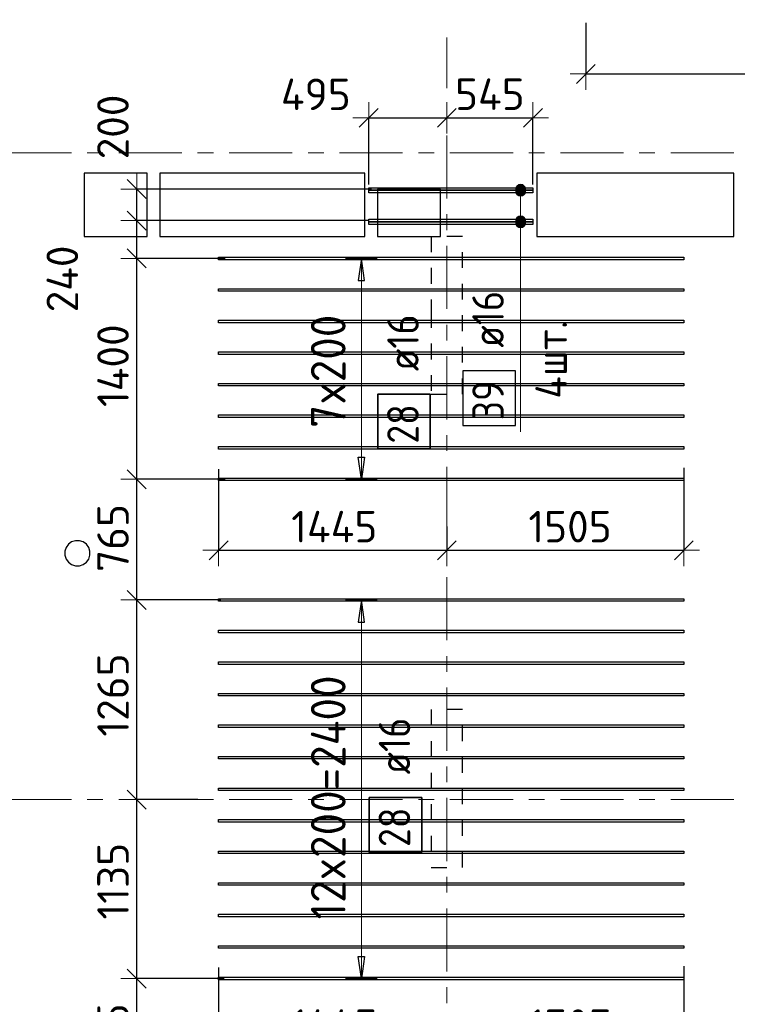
# Model space of a CAD drawing. Header units: metres. Extents: x -38 to 97, y -15 to 21.
# Tile 20 of 89: x 21.24 to 25.79, y 2 to 8.24. Entities that reach past the tile are written whole.
import ezdxf

# ---------------------------------------------------------------- set-up
doc = ezdxf.new("R2010")
doc.units = ezdxf.units.M
doc.header["$PDMODE"] = 65
for name, pattern in [('______11', [0.5, 0.4, -0.05, 0, -0.05]), ('______2', [0.0405, 0.03, -0.0105]), ('______5', [1.1, 0.8, -0.1, 0.1, -0.1])]:
    doc.linetypes.add(name, pattern=pattern)
for name, color, linetype, lineweight in [('XR$2$Осевая линия (1)', 7, '______5', 13), ('XR$4$Перекрытие (1)', 7, 'Continuous', 35), ('XR$4$Размерная линия (1)', 7, 'Continuous', 13)]:
    doc.layers.add(name, color=color, linetype=linetype, lineweight=lineweight)
doc.layers.add('XR$4$Арм.стержн.Доп. Арм верхн.зоны Х', color=7, linetype='Continuous', lineweight=35, true_color=0x8c8cff)
doc.layers.add('XR$5$Стена_ бетон несущ.', color=7, linetype='Continuous', lineweight=70, true_color=0xb4b496)
doc.styles.add('ISOCPEUR', font='txt')
doc.dimstyles.new('DIMSTYLE_3', dxfattribs={"dimtxt": 0.2, "dimasz": 0.2, "dimexe": 0, "dimexo": 0, "dimgap": 0.1, "dimtad": 2, "dimdec": 0, "dimlfac": 1000, "dimrnd": 5, "dimzin": 12, "dimdsep": 46, "dimtxsty": 'ISOCPEUR', "dimblk1": 'ALL_ML_STRICH', "dimblk2": 'ALL_ML_STRICH', "dimsah": 1, "dimcen": 0, "dimclrd": 7, "dimclre": 256, "dimclrt": 7, "dimadec": 0, "dimazin": 0, "dimtfac": 1, "dimtdec": 0, "dimtix": 1, "dimtmove": 2, "dimatfit": 3, "dimfxl": 0, "dimtzin": 0, "dimlwd": 0, "dimlwe": -3, "dimarcsym": 0})
doc.dimstyles.new('DIMSTYLE_33', dxfattribs={"dimtxt": 0.2, "dimasz": 0.2, "dimexe": 0, "dimexo": 0, "dimgap": 0.1, "dimtad": 2, "dimdec": 0, "dimlfac": 1000, "dimrnd": 5, "dimzin": 12, "dimdsep": 46, "dimtxsty": 'ISOCPEUR', "dimblk1": 'ALL_ML_STRICH', "dimblk2": 'ALL_ML_STRICH', "dimsah": 1, "dimcen": 0, "dimclrd": 7, "dimclre": 256, "dimclrt": 7, "dimadec": 0, "dimazin": 0, "dimtfac": 1, "dimtdec": 0, "dimtix": 1, "dimtmove": 2, "dimatfit": 3, "dimfxl": 0, "dimtvp": 1.2, "dimtzin": 0, "dimlwd": 0, "dimlwe": -3, "dimarcsym": 0})

# ---------------------------------------------------------------- blocks, each defined once
blk = doc.blocks.new('ALL_ML_STRICH')
at = {"color": 0, "linetype": 'ByBlock', "lineweight": -2}
for p, q in [((0, -0.5), (0, 0.5)), ((-1, 0), (0.5, 0)), ((-0.3, -0.3), (0.3, 0.3))]:
    blk.add_line(p, q, dxfattribs=at)
blk = doc.blocks.new('*D323')
at = {"layer": 'DEFPOINTS', "color": 7, "linetype": 'Continuous', "lineweight": 13, "transparency": 33554687}
for p in [(22.5029, 2.2554), (23.95, 1.8905), (22.5029, 1.7202)]:
    blk.add_point(p, dxfattribs=at)
at = {"layer": 'XR$4$Размерная линия (1)', "color": 9, "linetype": 'Continuous', "lineweight": -2, "true_color": 0xc7c7c7, "transparency": 33554687}
for p, q in [((22.5029, 2.2354), (22.5029, 1.7202)), ((23.95, 1.8705), (23.95, 1.7202))]:
    blk.add_line(p, q, dxfattribs=at)
at = {"layer": 'XR$4$Размерная линия (1)', "color": 7, "linetype": 'Continuous', "lineweight": -2, "transparency": 33554687}
blk.add_line((22.5029, 1.7202), (23.95, 1.7202), dxfattribs=at)
at = {"layer": 'XR$4$Размерная линия (1)', "color": 7, "linetype": 'Continuous', "lineweight": 13, "transparency": 33554687, "xscale": 0.2, "yscale": 0.2, "zscale": 0.2, "rotation": 180}
blk.add_blockref('ALL_ML_STRICH', (22.5029, 1.7202), dxfattribs=at)
at = {"layer": 'XR$4$Размерная линия (1)', "color": 7, "linetype": 'Continuous', "lineweight": 13, "transparency": 33554687, "xscale": 0.2, "yscale": 0.2, "zscale": 0.2}
blk.add_blockref('ALL_ML_STRICH', (23.95, 1.7202), dxfattribs=at)
at = {"layer": 'XR$4$Размерная линия (1)', "color": 7, "linetype": 'Continuous', "lineweight": 13, "transparency": 33554687, "insert": (23.2364, 1.8702), "char_height": 0.2, "width": 0.8, "attachment_point": 5, "style": 'ISOCPEUR'}
blk.add_mtext('\\A1;{1445}', dxfattribs=at)
blk = doc.blocks.new('*D324')
at = {"layer": 'DEFPOINTS', "color": 7, "linetype": 'Continuous', "lineweight": 13, "transparency": 33554687}
for p in [(25.4529, 2.2636), (23.95, 1.8905), (23.95, 1.7202)]:
    blk.add_point(p, dxfattribs=at)
at = {"layer": 'XR$4$Размерная линия (1)', "color": 9, "linetype": 'Continuous', "lineweight": -2, "true_color": 0xc7c7c7, "transparency": 33554687}
for p, q in [((25.4529, 2.2436), (25.4529, 1.7202)), ((23.95, 1.8705), (23.95, 1.7202))]:
    blk.add_line(p, q, dxfattribs=at)
at = {"layer": 'XR$4$Размерная линия (1)', "color": 7, "linetype": 'Continuous', "lineweight": -2, "transparency": 33554687}
blk.add_line((23.95, 1.7202), (25.4529, 1.7202), dxfattribs=at)
at = {"layer": 'XR$4$Размерная линия (1)', "color": 7, "linetype": 'Continuous', "lineweight": 13, "transparency": 33554687, "xscale": 0.2, "yscale": 0.2, "zscale": 0.2, "rotation": 180}
blk.add_blockref('ALL_ML_STRICH', (23.95, 1.7202), dxfattribs=at)
at = {"layer": 'XR$4$Размерная линия (1)', "color": 7, "linetype": 'Continuous', "lineweight": 13, "transparency": 33554687, "xscale": 0.2, "yscale": 0.2, "zscale": 0.2}
blk.add_blockref('ALL_ML_STRICH', (25.4529, 1.7202), dxfattribs=at)
at = {"layer": 'XR$4$Размерная линия (1)', "color": 7, "linetype": 'Continuous', "lineweight": 13, "transparency": 33554687, "insert": (24.7314, 1.8702), "char_height": 0.2, "width": 0.8, "attachment_point": 5, "style": 'ISOCPEUR'}
blk.add_mtext('\\A1;{1505}', dxfattribs=at)
blk = doc.blocks.new('*D325')
at = {"layer": 'DEFPOINTS', "color": 7, "linetype": 'Continuous', "lineweight": 13, "transparency": 33554687}
for p in [(22.5029, 5.4154), (23.95, 5.0505), (22.5029, 4.8802)]:
    blk.add_point(p, dxfattribs=at)
at = {"layer": 'XR$4$Размерная линия (1)', "color": 9, "linetype": 'Continuous', "lineweight": -2, "true_color": 0xc7c7c7, "transparency": 33554687}
for p, q in [((22.5029, 5.3954), (22.5029, 4.8802)), ((23.95, 5.0305), (23.95, 4.8802))]:
    blk.add_line(p, q, dxfattribs=at)
at = {"layer": 'XR$4$Размерная линия (1)', "color": 7, "linetype": 'Continuous', "lineweight": -2, "transparency": 33554687}
blk.add_line((22.5029, 4.8802), (23.95, 4.8802), dxfattribs=at)
at = {"layer": 'XR$4$Размерная линия (1)', "color": 7, "linetype": 'Continuous', "lineweight": 13, "transparency": 33554687, "xscale": 0.2, "yscale": 0.2, "zscale": 0.2, "rotation": 180}
blk.add_blockref('ALL_ML_STRICH', (22.5029, 4.8802), dxfattribs=at)
at = {"layer": 'XR$4$Размерная линия (1)', "color": 7, "linetype": 'Continuous', "lineweight": 13, "transparency": 33554687, "xscale": 0.2, "yscale": 0.2, "zscale": 0.2}
blk.add_blockref('ALL_ML_STRICH', (23.95, 4.8802), dxfattribs=at)
at = {"layer": 'XR$4$Размерная линия (1)', "color": 7, "linetype": 'Continuous', "lineweight": 13, "transparency": 33554687, "insert": (23.2364, 5.0302), "char_height": 0.2, "width": 0.8, "attachment_point": 5, "style": 'ISOCPEUR'}
blk.add_mtext('\\A1;{1445}', dxfattribs=at)
blk = doc.blocks.new('*D326')
at = {"layer": 'DEFPOINTS', "color": 7, "linetype": 'Continuous', "lineweight": 13, "transparency": 33554687}
for p in [(25.4529, 5.4236), (23.95, 5.0505), (23.95, 4.8802)]:
    blk.add_point(p, dxfattribs=at)
at = {"layer": 'XR$4$Размерная линия (1)', "color": 9, "linetype": 'Continuous', "lineweight": -2, "true_color": 0xc7c7c7, "transparency": 33554687}
for p, q in [((25.4529, 5.4036), (25.4529, 4.8802)), ((23.95, 5.0305), (23.95, 4.8802))]:
    blk.add_line(p, q, dxfattribs=at)
at = {"layer": 'XR$4$Размерная линия (1)', "color": 7, "linetype": 'Continuous', "lineweight": -2, "transparency": 33554687}
blk.add_line((23.95, 4.8802), (25.4529, 4.8802), dxfattribs=at)
at = {"layer": 'XR$4$Размерная линия (1)', "color": 7, "linetype": 'Continuous', "lineweight": 13, "transparency": 33554687, "xscale": 0.2, "yscale": 0.2, "zscale": 0.2, "rotation": 180}
blk.add_blockref('ALL_ML_STRICH', (23.95, 4.8802), dxfattribs=at)
at = {"layer": 'XR$4$Размерная линия (1)', "color": 7, "linetype": 'Continuous', "lineweight": 13, "transparency": 33554687, "xscale": 0.2, "yscale": 0.2, "zscale": 0.2}
blk.add_blockref('ALL_ML_STRICH', (25.4529, 4.8802), dxfattribs=at)
at = {"layer": 'XR$4$Размерная линия (1)', "color": 7, "linetype": 'Continuous', "lineweight": 13, "transparency": 33554687, "insert": (24.7314, 5.0302), "char_height": 0.2, "width": 0.8, "attachment_point": 5, "style": 'ISOCPEUR'}
blk.add_mtext('\\A1;{1505}', dxfattribs=at)
blk = doc.blocks.new('*D327')
at = {"layer": 'DEFPOINTS', "color": 7, "linetype": 'Continuous', "lineweight": 13, "transparency": 33554687}
for p in [(23.455, 7.6213), (23.95, 7.6213), (23.455, 7.1782)]:
    blk.add_point(p, dxfattribs=at)
at = {"layer": 'XR$4$Размерная линия (1)', "color": 9, "linetype": 'Continuous', "lineweight": -2, "true_color": 0xc7c7c7, "transparency": 33554687}
for p, q in [((23.455, 7.1982), (23.455, 7.6213)), ((23.95, 7.6213), (23.95, 7.6213))]:
    blk.add_line(p, q, dxfattribs=at)
at = {"layer": 'XR$4$Размерная линия (1)', "color": 7, "linetype": 'Continuous', "lineweight": -2, "transparency": 33554687}
blk.add_line((23.455, 7.6213), (23.95, 7.6213), dxfattribs=at)
at = {"layer": 'XR$4$Размерная линия (1)', "color": 7, "linetype": 'Continuous', "lineweight": 13, "transparency": 33554687, "xscale": 0.2, "yscale": 0.2, "zscale": 0.2, "rotation": 180}
blk.add_blockref('ALL_ML_STRICH', (23.455, 7.6213), dxfattribs=at)
at = {"layer": 'XR$4$Размерная линия (1)', "color": 7, "linetype": 'Continuous', "lineweight": 13, "transparency": 33554687, "xscale": 0.2, "yscale": 0.2, "zscale": 0.2}
blk.add_blockref('ALL_ML_STRICH', (23.95, 7.6213), dxfattribs=at)
at = {"layer": 'XR$4$Размерная линия (1)', "color": 7, "linetype": 'Continuous', "lineweight": 13, "transparency": 33554687, "insert": (23.1196, 7.7704), "char_height": 0.2, "width": 0.6, "attachment_point": 5, "style": 'ISOCPEUR'}
blk.add_mtext('\\A1;{495}', dxfattribs=at)
blk = doc.blocks.new('*D328')
at = {"layer": 'DEFPOINTS', "color": 7, "linetype": 'Continuous', "lineweight": 13, "transparency": 33554687}
for p in [(23.95, 7.6213), (23.95, 7.6213), (24.4957, 7.1782)]:
    blk.add_point(p, dxfattribs=at)
at = {"layer": 'XR$4$Размерная линия (1)', "color": 9, "linetype": 'Continuous', "lineweight": -2, "true_color": 0xc7c7c7, "transparency": 33554687}
for p, q in [((23.95, 7.6213), (23.95, 7.6213)), ((24.4957, 7.1982), (24.4957, 7.6213))]:
    blk.add_line(p, q, dxfattribs=at)
at = {"layer": 'XR$4$Размерная линия (1)', "color": 7, "linetype": 'Continuous', "lineweight": -2, "transparency": 33554687}
blk.add_line((23.95, 7.6213), (24.4957, 7.6213), dxfattribs=at)
at = {"layer": 'XR$4$Размерная линия (1)', "color": 7, "linetype": 'Continuous', "lineweight": 13, "transparency": 33554687, "xscale": 0.2, "yscale": 0.2, "zscale": 0.2, "rotation": 180}
blk.add_blockref('ALL_ML_STRICH', (23.95, 7.6213), dxfattribs=at)
at = {"layer": 'XR$4$Размерная линия (1)', "color": 7, "linetype": 'Continuous', "lineweight": 13, "transparency": 33554687, "xscale": 0.2, "yscale": 0.2, "zscale": 0.2}
blk.add_blockref('ALL_ML_STRICH', (24.4957, 7.6213), dxfattribs=at)
at = {"layer": 'XR$4$Размерная линия (1)', "color": 7, "linetype": 'Continuous', "lineweight": 13, "transparency": 33554687, "insert": (24.2229, 7.7713), "char_height": 0.2, "width": 0.6, "attachment_point": 5, "style": 'ISOCPEUR'}
blk.add_mtext('\\A1;{545}', dxfattribs=at)
blk = doc.blocks.new('*D331')
at = {"layer": 'DEFPOINTS', "color": 7, "linetype": 'Continuous', "lineweight": 13, "transparency": 33554687}
for p in [(22.5591, 2.1652), (21.9837, 1.4002), (22.6266, 1.4002)]:
    blk.add_point(p, dxfattribs=at)
at = {"layer": 'XR$4$Размерная линия (1)', "color": 9, "linetype": 'Continuous', "lineweight": -2, "true_color": 0xc7c7c7, "transparency": 33554687}
for p, q in [((22.5391, 2.1652), (21.9837, 2.1652)), ((22.6066, 1.4002), (21.9837, 1.4002))]:
    blk.add_line(p, q, dxfattribs=at)
at = {"layer": 'XR$4$Размерная линия (1)', "color": 7, "linetype": 'Continuous', "lineweight": -2, "transparency": 33554687}
blk.add_line((21.9837, 1.4002), (21.9837, 2.1652), dxfattribs=at)
at = {"layer": 'XR$4$Размерная линия (1)', "color": 7, "linetype": 'Continuous', "lineweight": 13, "transparency": 33554687, "xscale": 0.2, "yscale": 0.2, "zscale": 0.2}
for p, rotation in [((21.9837, 2.1652), 90), ((21.9837, 1.4002), 270)]:
    blk.add_blockref('ALL_ML_STRICH', p, dxfattribs=dict(at, rotation=rotation))
at = {"layer": 'XR$4$Размерная линия (1)', "color": 7, "linetype": 'Continuous', "lineweight": 13, "transparency": 33554687, "insert": (21.8337, 1.7927), "char_height": 0.2, "width": 0.6, "attachment_point": 5, "rotation": 90, "style": 'ISOCPEUR'}
blk.add_mtext('\\A1;{765}', dxfattribs=at)
blk = doc.blocks.new('*D332')
at = {"layer": 'DEFPOINTS', "color": 7, "linetype": 'Continuous', "lineweight": 13, "transparency": 33554687}
for p in [(22.3907, 3.3), (21.9837, 2.1652), (22.5591, 2.1652)]:
    blk.add_point(p, dxfattribs=at)
at = {"layer": 'XR$4$Размерная линия (1)', "color": 9, "linetype": 'Continuous', "lineweight": -2, "true_color": 0xc7c7c7, "transparency": 33554687}
for p, q in [((22.3707, 3.3), (21.9837, 3.3)), ((22.5391, 2.1652), (21.9837, 2.1652))]:
    blk.add_line(p, q, dxfattribs=at)
at = {"layer": 'XR$4$Размерная линия (1)', "color": 7, "linetype": 'Continuous', "lineweight": -2, "transparency": 33554687}
blk.add_line((21.9837, 2.1652), (21.9837, 3.3), dxfattribs=at)
at = {"layer": 'XR$4$Размерная линия (1)', "color": 7, "linetype": 'Continuous', "lineweight": 13, "transparency": 33554687, "xscale": 0.2, "yscale": 0.2, "zscale": 0.2}
for p, rotation in [((21.9837, 3.3), 90), ((21.9837, 2.1652), 270)]:
    blk.add_blockref('ALL_ML_STRICH', p, dxfattribs=dict(at, rotation=rotation))
at = {"layer": 'XR$4$Размерная линия (1)', "color": 7, "linetype": 'Continuous', "lineweight": 13, "transparency": 33554687, "insert": (21.8337, 2.7826), "char_height": 0.2, "width": 0.8, "attachment_point": 5, "rotation": 90, "style": 'ISOCPEUR'}
blk.add_mtext('\\A1;{1135}', dxfattribs=at)
blk = doc.blocks.new('*D333')
at = {"layer": 'DEFPOINTS', "color": 7, "linetype": 'Continuous', "lineweight": 13, "transparency": 33554687}
for p in [(22.5372, 4.5652), (21.9837, 3.3), (22.3907, 3.3)]:
    blk.add_point(p, dxfattribs=at)
at = {"layer": 'XR$4$Размерная линия (1)', "color": 9, "linetype": 'Continuous', "lineweight": -2, "true_color": 0xc7c7c7, "transparency": 33554687}
for p, q in [((22.5172, 4.5652), (21.9837, 4.5652)), ((22.3707, 3.3), (21.9837, 3.3))]:
    blk.add_line(p, q, dxfattribs=at)
at = {"layer": 'XR$4$Размерная линия (1)', "color": 7, "linetype": 'Continuous', "lineweight": -2, "transparency": 33554687}
blk.add_line((21.9837, 3.3), (21.9837, 4.5652), dxfattribs=at)
at = {"layer": 'XR$4$Размерная линия (1)', "color": 7, "linetype": 'Continuous', "lineweight": 13, "transparency": 33554687, "xscale": 0.2, "yscale": 0.2, "zscale": 0.2}
for p, rotation in [((21.9837, 4.5652), 90), ((21.9837, 3.3), 270)]:
    blk.add_blockref('ALL_ML_STRICH', p, dxfattribs=dict(at, rotation=rotation))
at = {"layer": 'XR$4$Размерная линия (1)', "color": 7, "linetype": 'Continuous', "lineweight": 13, "transparency": 33554687, "insert": (21.8337, 3.9626), "char_height": 0.2, "width": 0.8, "attachment_point": 5, "rotation": 90, "style": 'ISOCPEUR'}
blk.add_mtext('\\A1;{1265}', dxfattribs=at)
blk = doc.blocks.new('*D334')
at = {"layer": 'DEFPOINTS', "color": 7, "linetype": 'Continuous', "lineweight": 13, "transparency": 33554687}
for p in [(22.5656, 5.3302), (21.9837, 4.5652), (22.5372, 4.5652)]:
    blk.add_point(p, dxfattribs=at)
at = {"layer": 'XR$4$Размерная линия (1)', "color": 9, "linetype": 'Continuous', "lineweight": -2, "true_color": 0xc7c7c7, "transparency": 33554687}
for p, q in [((22.5456, 5.3302), (21.9837, 5.3302)), ((22.5172, 4.5652), (21.9837, 4.5652))]:
    blk.add_line(p, q, dxfattribs=at)
at = {"layer": 'XR$4$Размерная линия (1)', "color": 7, "linetype": 'Continuous', "lineweight": -2, "transparency": 33554687}
blk.add_line((21.9837, 4.5652), (21.9837, 5.3302), dxfattribs=at)
at = {"layer": 'XR$4$Размерная линия (1)', "color": 7, "linetype": 'Continuous', "lineweight": 13, "transparency": 33554687, "xscale": 0.2, "yscale": 0.2, "zscale": 0.2}
for p, rotation in [((21.9837, 5.3302), 90), ((21.9837, 4.5652), 270)]:
    blk.add_blockref('ALL_ML_STRICH', p, dxfattribs=dict(at, rotation=rotation))
at = {"layer": 'XR$4$Размерная линия (1)', "color": 7, "linetype": 'Continuous', "lineweight": 13, "transparency": 33554687, "insert": (21.8337, 4.9577), "char_height": 0.2, "width": 0.6, "attachment_point": 5, "rotation": 90, "style": 'ISOCPEUR'}
blk.add_mtext('\\A1;{765}', dxfattribs=at)
blk = doc.blocks.new('*D335')
at = {"layer": 'DEFPOINTS', "color": 7, "linetype": 'Continuous', "lineweight": 13, "transparency": 33554687}
for p in [(22.5656, 6.7302), (21.9837, 5.3302), (22.5656, 5.3302)]:
    blk.add_point(p, dxfattribs=at)
at = {"layer": 'XR$4$Размерная линия (1)', "color": 9, "linetype": 'Continuous', "lineweight": -2, "true_color": 0xc7c7c7, "transparency": 33554687}
for p, q in [((22.5456, 6.7302), (21.9837, 6.7302)), ((22.5456, 5.3302), (21.9837, 5.3302))]:
    blk.add_line(p, q, dxfattribs=at)
at = {"layer": 'XR$4$Размерная линия (1)', "color": 7, "linetype": 'Continuous', "lineweight": -2, "transparency": 33554687}
blk.add_line((21.9837, 5.3302), (21.9837, 6.7302), dxfattribs=at)
at = {"layer": 'XR$4$Размерная линия (1)', "color": 7, "linetype": 'Continuous', "lineweight": 13, "transparency": 33554687, "xscale": 0.2, "yscale": 0.2, "zscale": 0.2}
for p, rotation in [((21.9837, 6.7302), 90), ((21.9837, 5.3302), 270)]:
    blk.add_blockref('ALL_ML_STRICH', p, dxfattribs=dict(at, rotation=rotation))
at = {"layer": 'XR$4$Размерная линия (1)', "color": 7, "linetype": 'Continuous', "lineweight": 13, "transparency": 33554687, "insert": (21.8337, 6.0502), "char_height": 0.2, "width": 0.8, "attachment_point": 5, "rotation": 90, "style": 'ISOCPEUR'}
blk.add_mtext('\\A1;{1400}', dxfattribs=at)
blk = doc.blocks.new('*D336')
at = {"layer": 'DEFPOINTS', "color": 7, "linetype": 'Continuous', "lineweight": 13, "transparency": 33554687}
for p in [(23.4684, 6.9702), (21.9837, 6.7302), (22.5656, 6.7302)]:
    blk.add_point(p, dxfattribs=at)
at = {"layer": 'XR$4$Размерная линия (1)', "color": 9, "linetype": 'Continuous', "lineweight": -2, "true_color": 0xc7c7c7, "transparency": 33554687}
for p, q in [((23.4484, 6.9702), (21.9837, 6.9702)), ((22.5456, 6.7302), (21.9837, 6.7302))]:
    blk.add_line(p, q, dxfattribs=at)
at = {"layer": 'XR$4$Размерная линия (1)', "color": 7, "linetype": 'Continuous', "lineweight": -2, "transparency": 33554687}
blk.add_line((21.9837, 6.7302), (21.9837, 6.9702), dxfattribs=at)
at = {"layer": 'XR$4$Размерная линия (1)', "color": 7, "linetype": 'Continuous', "lineweight": 13, "transparency": 33554687, "xscale": 0.2, "yscale": 0.2, "zscale": 0.2}
for p, rotation in [((21.9837, 6.9702), 90), ((21.9837, 6.7302), 270)]:
    blk.add_blockref('ALL_ML_STRICH', p, dxfattribs=dict(at, rotation=rotation))
at = {"layer": 'XR$4$Размерная линия (1)', "color": 7, "linetype": 'Continuous', "lineweight": 13, "transparency": 33554687, "insert": (21.5122, 6.6002), "char_height": 0.2, "width": 0.6, "attachment_point": 5, "rotation": 90, "style": 'ISOCPEUR'}
blk.add_mtext('\\A1;{240}', dxfattribs=at)
blk = doc.blocks.new('*D337')
at = {"layer": 'DEFPOINTS', "color": 7, "linetype": 'Continuous', "lineweight": 13, "transparency": 33554687}
for p in [(23.4923, 7.1702), (21.9837, 6.9702), (23.4684, 6.9702)]:
    blk.add_point(p, dxfattribs=at)
at = {"layer": 'XR$4$Размерная линия (1)', "color": 9, "linetype": 'Continuous', "lineweight": -2, "true_color": 0xc7c7c7, "transparency": 33554687}
for p, q in [((23.4723, 7.1702), (21.9837, 7.1702)), ((23.4484, 6.9702), (21.9837, 6.9702))]:
    blk.add_line(p, q, dxfattribs=at)
at = {"layer": 'XR$4$Размерная линия (1)', "color": 7, "linetype": 'Continuous', "lineweight": -2, "transparency": 33554687}
blk.add_line((21.9837, 6.9702), (21.9837, 7.1702), dxfattribs=at)
at = {"layer": 'XR$4$Размерная линия (1)', "color": 7, "linetype": 'Continuous', "lineweight": 13, "transparency": 33554687, "xscale": 0.2, "yscale": 0.2, "zscale": 0.2}
for p, rotation in [((21.9837, 7.1702), 90), ((21.9837, 6.9702), 270)]:
    blk.add_blockref('ALL_ML_STRICH', p, dxfattribs=dict(at, rotation=rotation))
at = {"layer": 'XR$4$Размерная линия (1)', "color": 7, "linetype": 'Continuous', "lineweight": 13, "transparency": 33554687, "insert": (21.8332, 7.5636), "char_height": 0.2, "width": 0.6, "attachment_point": 5, "rotation": 90, "style": 'ISOCPEUR'}
blk.add_mtext('\\A1;{200}', dxfattribs=at)
blk = doc.blocks.new('*D354')
at = {"layer": 'DEFPOINTS', "color": 7, "linetype": 'Continuous', "lineweight": 13, "transparency": 33554687}
for p in [(24.8317, 8.2436), (27.7817, 8.1901), (24.8317, 7.8997)]:
    blk.add_point(p, dxfattribs=at)
at = {"layer": 'XR$4$Размерная линия (1)', "color": 9, "linetype": 'Continuous', "lineweight": -2, "true_color": 0xc7c7c7, "transparency": 33554687}
for p, q in [((24.8317, 8.2236), (24.8317, 7.8997)), ((27.7817, 8.1701), (27.7817, 7.8997))]:
    blk.add_line(p, q, dxfattribs=at)
at = {"layer": 'XR$4$Размерная линия (1)', "color": 7, "linetype": 'Continuous', "lineweight": -2, "transparency": 33554687}
blk.add_line((24.8317, 7.8997), (27.7817, 7.8997), dxfattribs=at)
at = {"layer": 'XR$4$Размерная линия (1)', "color": 7, "linetype": 'Continuous', "lineweight": 13, "transparency": 33554687, "xscale": 0.2, "yscale": 0.2, "zscale": 0.2, "rotation": 180}
blk.add_blockref('ALL_ML_STRICH', (24.8317, 7.8997), dxfattribs=at)
at = {"layer": 'XR$4$Размерная линия (1)', "color": 7, "linetype": 'Continuous', "lineweight": 13, "transparency": 33554687, "xscale": 0.2, "yscale": 0.2, "zscale": 0.2}
blk.add_blockref('ALL_ML_STRICH', (27.7817, 7.8997), dxfattribs=at)
at = {"layer": 'XR$4$Размерная линия (1)', "color": 7, "linetype": 'Continuous', "lineweight": 13, "transparency": 33554687, "insert": (26.3167, 8.0497), "char_height": 0.2, "width": 0.8, "attachment_point": 5, "style": 'ISOCPEUR'}
blk.add_mtext('\\A1;{2950}', dxfattribs=at)

msp = doc.modelspace()

# ---------------------------------------------------------------- hatches: boundary and pattern name
at = {"layer": 'XR$4$Арм.стержн.Доп. Арм верхн.зоны Х', "linetype": 'Continuous', "lineweight": 13, "transparency": 33554687}
for points in [[(24.3882, 7.1702), (24.4482, 7.1702), (24.444, 7.1852)], [(24.3882, 7.1702), (24.444, 7.1852), (24.3924, 7.1852)], [(24.3924, 7.1852), (24.444, 7.1852), (24.4332, 7.196)], [(24.3924, 7.1852), (24.4332, 7.196), (24.4032, 7.196)], [(24.3924, 7.1692), (24.444, 7.1692), (24.4332, 7.18)], [(24.3924, 7.1692), (24.4332, 7.18), (24.4032, 7.18)], [(24.4032, 7.196), (24.4332, 7.196), (24.4182, 7.2002)], [(24.4032, 7.18), (24.4332, 7.18), (24.4182, 7.1842)], [(24.3924, 7.1552), (24.4482, 7.1702), (24.3882, 7.1702)], [(24.3882, 7.1542), (24.4482, 7.1542), (24.444, 7.1692)], [(24.3882, 7.1542), (24.444, 7.1692), (24.3924, 7.1692)], [(24.3924, 7.1392), (24.4482, 7.1542), (24.3882, 7.1542)], [(24.3924, 7.1552), (24.444, 7.1552), (24.4482, 7.1702)], [(24.4032, 7.1444), (24.444, 7.1552), (24.3924, 7.1552)], [(24.3924, 7.1392), (24.444, 7.1392), (24.4482, 7.1542)], [(24.4032, 7.1284), (24.444, 7.1392), (24.3924, 7.1392)], [(24.4032, 7.1444), (24.4332, 7.1444), (24.444, 7.1552)], [(24.4332, 7.1444), (24.4032, 7.1444), (24.4182, 7.1402)], [(24.4032, 7.1284), (24.4332, 7.1284), (24.444, 7.1392)], [(24.4332, 7.1284), (24.4032, 7.1284), (24.4182, 7.1242)], [(24.3924, 6.9852), (24.444, 6.9852), (24.4332, 6.996)], [(24.3924, 6.9852), (24.4332, 6.996), (24.4032, 6.996)], [(24.4032, 6.996), (24.4332, 6.996), (24.4182, 7.0002)], [(24.3882, 6.9702), (24.4482, 6.9702), (24.444, 6.9852)], [(24.3882, 6.9702), (24.444, 6.9852), (24.3924, 6.9852)], [(24.3924, 6.9552), (24.4482, 6.9702), (24.3882, 6.9702)], [(24.3882, 6.9542), (24.4482, 6.9542), (24.444, 6.9692)], [(24.3882, 6.9542), (24.444, 6.9692), (24.3924, 6.9692)], [(24.3924, 6.9392), (24.4482, 6.9542), (24.3882, 6.9542)], [(24.3924, 6.9692), (24.444, 6.9692), (24.4332, 6.98)], [(24.3924, 6.9692), (24.4332, 6.98), (24.4032, 6.98)], [(24.3924, 6.9552), (24.444, 6.9552), (24.4482, 6.9702)], [(24.4032, 6.9444), (24.444, 6.9552), (24.3924, 6.9552)], [(24.3924, 6.9392), (24.444, 6.9392), (24.4482, 6.9542)], [(24.4032, 6.9284), (24.444, 6.9392), (24.3924, 6.9392)], [(24.4032, 6.98), (24.4332, 6.98), (24.4182, 6.9842)], [(24.4032, 6.9444), (24.4332, 6.9444), (24.444, 6.9552)], [(24.4332, 6.9444), (24.4032, 6.9444), (24.4182, 6.9402)], [(24.4032, 6.9284), (24.4332, 6.9284), (24.444, 6.9392)], [(24.4332, 6.9284), (24.4032, 6.9284), (24.4182, 6.9242)]]:
    msp.add_hatch(color=7, dxfattribs=at).paths.add_polyline_path(points)

# ---------------------------------------------------------------- linework, layer by layer
at = {"layer": 'XR$2$Осевая линия (1)', "color": 253, "linetype": '______11', "lineweight": 13, "true_color": 0xa0a0a0, "transparency": 33554687}
for p, q in [((23.95, -3.39), (23.95, 8.13)), ((-2.63, 7.4), (62.6, 7.4)), ((-2.63, 3.3), (62.6, 3.3))]:
    msp.add_line(p, q, dxfattribs=at)
at = {"layer": 'XR$4$Арм.стержн.Доп. Арм верхн.зоны Х', "color": 7, "linetype": 'Continuous', "lineweight": 13, "transparency": 33554687}
for p, q in [((24.4182, 7.2002), (24.4182, 7.2002)), ((24.4182, 7.1842), (24.4182, 7.1842)), ((24.3882, 7.1702), (24.3882, 7.1702)), ((24.3882, 7.1542), (24.3882, 7.1542)), ((24.4182, 6.7511), (24.4182, 7.1702)), ((24.4182, 6.7511), (24.4182, 7.1542)), ((24.4182, 7.1402), (24.4182, 7.1402)), ((24.4182, 7.1242), (24.4182, 7.1242)), ((24.4482, 7.1702), (24.4482, 7.1702)), ((24.4482, 7.1542), (24.4482, 7.1542)), ((24.4182, 7.0002), (24.4182, 7.0002)), ((24.3882, 6.9702), (24.3882, 6.9702)), ((24.3882, 6.9542), (24.3882, 6.9542)), ((24.4182, 6.9842), (24.4182, 6.9842)), ((24.4182, 6.7511), (24.4182, 6.9702)), ((24.4182, 6.7511), (24.4182, 6.9542)), ((24.4182, 6.9402), (24.4182, 6.9402)), ((24.4482, 6.9702), (24.4482, 6.9702)), ((24.4482, 6.9542), (24.4482, 6.9542)), ((24.4182, 6.9242), (24.4182, 6.9242)), ((24.4182, 5.6311), (24.4182, 6.7511)), ((23.4083, 6.7302), (23.4083, 6.7302)), ((23.4083, 5.3302), (23.4083, 6.7302)), ((23.4083, 5.3302), (23.4083, 5.3302)), ((23.4083, 4.5652), (23.4083, 4.5652)), ((23.4083, 2.1652), (23.4083, 4.5652)), ((23.4083, 2.1652), (23.4083, 2.1652))]:
    msp.add_line(p, q, dxfattribs=at)
at = {"layer": 'XR$4$Арм.стержн.Доп. Арм верхн.зоны Х', "color": 253, "linetype": 'Continuous', "lineweight": -3, "true_color": 0xa0a0a0, "transparency": 33554687}
for p, q in [((23.4083, 6.7302), (23.3083, 6.7302)), ((23.4083, 6.7302), (23.5083, 6.7302)), ((23.4083, 5.3302), (23.3083, 5.3302)), ((23.4083, 5.3302), (23.5083, 5.3302)), ((23.4083, 4.5652), (23.3083, 4.5652)), ((23.4083, 4.5652), (23.5083, 4.5652)), ((23.4083, 2.1652), (23.3083, 2.1652)), ((23.4083, 2.1652), (23.5083, 2.1652))]:
    msp.add_line(p, q, dxfattribs=at)
at = {"layer": 'XR$4$Арм.стержн.Доп. Арм верхн.зоны Х', "color": 7, "linetype": 'Continuous', "lineweight": 25, "transparency": 33554687}
for p, q in [((23.4083, 6.7302), (23.3883, 6.5902)), ((23.4283, 6.5902), (23.4083, 6.7302)), ((23.3883, 6.5902), (23.4283, 6.5902)), ((23.4083, 5.3302), (23.3883, 5.4702)), ((23.3883, 5.4702), (23.4283, 5.4702)), ((23.4283, 5.4702), (23.4083, 5.3302)), ((23.4083, 4.5652), (23.3883, 4.4252)), ((23.4283, 4.4252), (23.4083, 4.5652)), ((23.3883, 4.4252), (23.4283, 4.4252)), ((23.4083, 2.1652), (23.3883, 2.3052)), ((23.3883, 2.3052), (23.4283, 2.3052)), ((23.4283, 2.3052), (23.4083, 2.1652))]:
    msp.add_line(p, q, dxfattribs=at)
for points in [[(24.4957, 7.1622), (23.455, 7.1622), (23.455, 7.1782), (24.4957, 7.1782), (24.4957, 7.1622)], [(23.455, 7.1622), (24.4957, 7.1622), (24.4957, 7.1462), (23.455, 7.1462), (23.455, 7.1622)], [(24.4957, 6.9622), (23.455, 6.9622), (23.455, 6.9782), (24.4957, 6.9782), (24.4957, 6.9622)], [(23.455, 6.9622), (24.4957, 6.9622), (24.4957, 6.9462), (23.455, 6.9462), (23.455, 6.9622)], [(25.4529, 6.7222), (22.5029, 6.7222), (22.5029, 6.7382), (25.4529, 6.7382), (25.4529, 6.7222)], [(25.4529, 6.5222), (22.5029, 6.5222), (22.5029, 6.5382), (25.4529, 6.5382), (25.4529, 6.5222)], [(25.4529, 6.3222), (22.5029, 6.3222), (22.5029, 6.3382), (25.4529, 6.3382), (25.4529, 6.3222)], [(25.4529, 6.1222), (22.5029, 6.1222), (22.5029, 6.1382), (25.4529, 6.1382), (25.4529, 6.1222)], [(24.3848, 5.6711), (24.3848, 6.0178), (24.0515, 6.0178), (24.0515, 5.6711), (24.3848, 5.6711)], [(25.4529, 5.9222), (22.5029, 5.9222), (22.5029, 5.9382), (25.4529, 5.9382), (25.4529, 5.9222)], [(25.4529, 5.7222), (22.5029, 5.7222), (22.5029, 5.7382), (25.4529, 5.7382), (25.4529, 5.7222)], [(25.4529, 5.5222), (22.5029, 5.5222), (22.5029, 5.5382), (25.4529, 5.5382), (25.4529, 5.5222)], [(25.4529, 5.3222), (22.5029, 5.3222), (22.5029, 5.3382), (25.4529, 5.3382), (25.4529, 5.3222)], [(25.4529, 4.5572), (22.5029, 4.5572), (22.5029, 4.5732), (25.4529, 4.5732), (25.4529, 4.5572)], [(25.4529, 4.3572), (22.5029, 4.3572), (22.5029, 4.3732), (25.4529, 4.3732), (25.4529, 4.3572)], [(25.4529, 4.1572), (22.5029, 4.1572), (22.5029, 4.1732), (25.4529, 4.1732), (25.4529, 4.1572)], [(25.4529, 3.9572), (22.5029, 3.9572), (22.5029, 3.9732), (25.4529, 3.9732), (25.4529, 3.9572)], [(25.4529, 3.7572), (22.5029, 3.7572), (22.5029, 3.7732), (25.4529, 3.7732), (25.4529, 3.7572)], [(25.4529, 3.5572), (22.5029, 3.5572), (22.5029, 3.5732), (25.4529, 3.5732), (25.4529, 3.5572)], [(25.4529, 3.3572), (22.5029, 3.3572), (22.5029, 3.3732), (25.4529, 3.3732), (25.4529, 3.3572)], [(25.4529, 3.1572), (22.5029, 3.1572), (22.5029, 3.1732), (25.4529, 3.1732), (25.4529, 3.1572)], [(25.4529, 2.9572), (22.5029, 2.9572), (22.5029, 2.9732), (25.4529, 2.9732), (25.4529, 2.9572)], [(25.4529, 2.7572), (22.5029, 2.7572), (22.5029, 2.7732), (25.4529, 2.7732), (25.4529, 2.7572)], [(25.4529, 2.5572), (22.5029, 2.5572), (22.5029, 2.5732), (25.4529, 2.5732), (25.4529, 2.5572)], [(25.4529, 2.3572), (22.5029, 2.3572), (22.5029, 2.3732), (25.4529, 2.3732), (25.4529, 2.3572)], [(25.4529, 2.1572), (22.5029, 2.1572), (22.5029, 2.1732), (25.4529, 2.1732), (25.4529, 2.1572)]]:
    msp.add_lwpolyline(points, dxfattribs=at)
at = {"layer": 'XR$4$Арм.стержн.Доп. Арм верхн.зоны Х', "color": 7, "linetype": 'Continuous', "lineweight": 35, "transparency": 33554687}
for points in [[(23.8453, 5.5226), (23.8453, 5.8693), (23.512, 5.8693), (23.512, 5.5226), (23.8453, 5.5226)], [(23.7916, 2.966), (23.7916, 3.3126), (23.4583, 3.3126), (23.4583, 2.966), (23.7916, 2.966)]]:
    msp.add_lwpolyline(points, dxfattribs=at)
at = {"layer": 'XR$4$Арм.стержн.Доп. Арм верхн.зоны Х', "color": 7, "linetype": 'Continuous', "lineweight": 13, "transparency": 33554687}
for centre in [(24.4182, 7.1702), (24.4182, 7.1542), (24.4182, 6.9702), (24.4182, 6.9542)]:
    msp.add_circle(centre, 0.03, dxfattribs=at)
at = {"layer": 'XR$4$Перекрытие (1)', "color": 7, "linetype": 'Continuous', "lineweight": 25, "transparency": 33554687}
for p, q in [((21.65, 7.2702), (21.65, 6.8702)), ((22.05, 7.2702), (21.65, 7.2702)), ((22.05, 6.8702), (22.05, 7.2702)), ((22.13, 7.2702), (22.13, 6.8702)), ((23.43, 7.2702), (22.13, 7.2702)), ((23.43, 6.8702), (23.43, 7.2702)), ((24.52, 7.2702), (24.52, 6.8702)), ((25.77, 7.2702), (24.52, 7.2702)), ((25.77, 6.8702), (25.77, 7.2702)), ((23.51, 7.1702), (23.51, 6.8702)), ((23.91, 7.1702), (23.51, 7.1702)), ((23.91, 6.8702), (23.91, 7.1702)), ((21.65, 6.8702), (22.05, 6.8702)), ((22.13, 6.8702), (23.43, 6.8702)), ((23.51, 6.8702), (23.91, 6.8702)), ((24.52, 6.8702), (25.77, 6.8702)), ((21.5713, 4.9328), (21.5509, 4.918)), ((21.5953, 4.9406), (21.5713, 4.9328)), ((21.6205, 4.9406), (21.5953, 4.9406)), ((21.6445, 4.9328), (21.6205, 4.9406)), ((21.6649, 4.918), (21.6445, 4.9328)), ((21.536, 4.8976), (21.5282, 4.8736)), ((21.5282, 4.8736), (21.5282, 4.8483)), ((21.5509, 4.918), (21.536, 4.8976)), ((21.6798, 4.8976), (21.6649, 4.918)), ((21.6876, 4.8736), (21.6798, 4.8976)), ((21.6876, 4.8483), (21.6876, 4.8736)), ((21.5282, 4.8483), (21.536, 4.8243)), ((21.536, 4.8243), (21.5509, 4.8039)), ((21.6649, 4.8039), (21.6798, 4.8243)), ((21.6798, 4.8243), (21.6876, 4.8483)), ((21.5509, 4.8039), (21.5713, 4.7891)), ((21.5713, 4.7891), (21.5953, 4.7813)), ((21.5953, 4.7813), (21.6205, 4.7813)), ((21.6205, 4.7813), (21.6445, 4.7891)), ((21.6445, 4.7891), (21.6649, 4.8039))]:
    msp.add_line(p, q, dxfattribs=at)
at = {"layer": 'XR$5$Стена_ бетон несущ.', "color": 253, "linetype": '______2', "lineweight": -3, "true_color": 0xa0a0a0, "transparency": 33554687}
for p, q in [((24.05, 6.87), (23.85, 6.87)), ((23.85, 6.87), (23.85, 6.67)), ((24.05, 6.67), (24.05, 6.87)), ((23.85, 6.67), (23.85, 6.47)), ((24.05, 5.87), (24.05, 6.67)), ((23.85, 6.47), (23.85, 6.39)), ((23.85, 6.39), (23.85, 5.87)), ((23.85, 5.87), (24.05, 5.87)), ((24.05, 3.87), (23.85, 3.87)), ((23.85, 3.87), (23.85, 2.87)), ((24.05, 2.87), (24.05, 3.87)), ((23.85, 2.87), (24.05, 2.87))]:
    msp.add_line(p, q, dxfattribs=at)

# ---------------------------------------------------------------- texts
at = {"layer": 'XR$4$Арм.стержн.Доп. Арм верхн.зоны Х', "color": 7, "linetype": 'Continuous', "lineweight": 25, "transparency": 33554687, "char_height": 0.2, "attachment_point": 7, "rotation": 90, "style": 'ISOCPEUR'}
for s, insert, width in [('\\W0.89; ø16 ', (24.3115, 6.0511), 0.749105), ('\\W0.95;4шт. ', (24.7115, 5.8411), 0.794384), ('\\W0.89; ø16 ', (23.772, 5.9026), 0.749105), ('\\W0.87;39', (24.3115, 5.7044), 0.367208), ('\\W0.87;28', (23.772, 5.556), 0.367208), ('\\W0.89; ø16 ', (23.7183, 3.346), 0.749105), ('\\W0.87;28', (23.7183, 2.9993), 0.367208)]:
    msp.add_mtext(s, dxfattribs=dict(at, insert=insert, width=width))
at = {"layer": 'XR$4$Арм.стержн.Доп. Арм верхн.зоны Х', "color": 7, "linetype": 'Continuous', "lineweight": 13, "transparency": 33554687, "char_height": 0.22, "attachment_point": 7, "rotation": 90, "style": 'ISOCPEUR'}
for s, insert, width in [('\\W0.95;7x200', (23.3083, 5.6562), 0.873359), ('\\W0.95;12x200=2400', (23.3083, 2.5402), 1.775242)]:
    msp.add_mtext(s, dxfattribs=dict(at, insert=insert, width=width))

# ---------------------------------------------------------------- dimensions: what is measured, and where the dimension line sits
at = {"layer": 'XR$4$Размерная линия (1)', "color": 7, "linetype": 'Continuous', "lineweight": 13, "transparency": 33554687}
for base, p1, p2, dimstyle, picture, middle in [((27.7817, 7.8997), (24.8317, 8.2236), (27.7817, 8.1701), 'DIMSTYLE_3', '*D354', (26.3167, 8.0497)), ((23.95, 7.6213), (23.455, 7.1982), (23.95, 7.6213), 'DIMSTYLE_33', '*D327', (23.1196, 7.7704)), ((24.4957, 7.6213), (23.95, 7.6213), (24.4957, 7.1982), 'DIMSTYLE_33', '*D328', (24.2229, 7.7713)), ((23.95, 4.8802), (22.5029, 5.3954), (23.95, 5.0305), 'DIMSTYLE_3', '*D325', (23.2364, 5.0302)), ((25.4529, 4.8802), (23.95, 5.0305), (25.4529, 5.4036), 'DIMSTYLE_3', '*D326', (24.7314, 5.0302)), ((23.95, 1.7202), (22.5029, 2.2354), (23.95, 1.8705), 'DIMSTYLE_3', '*D323', (23.2364, 1.8702)), ((25.4529, 1.7202), (23.95, 1.8705), (25.4529, 2.2436), 'DIMSTYLE_3', '*D324', (24.7314, 1.8702))]:
    dim = msp.add_linear_dim(base=base, p1=p1, p2=p2, dimstyle=dimstyle, override={"dimpost": '<>', "dimclrd": 7, "dimclre": 9, "dimclrt": 7, "dimlwd": 0, "dimlwe": 65533}, dxfattribs=at)
    dim.commit()
    dim.dimension.update_dxf_attribs({"geometry": picture, "text_midpoint": middle, "dimtype": 160})
for base, p1, p2, dimstyle, picture, middle in [((21.9837, 7.1702), (23.4484, 6.9702), (23.4723, 7.1702), 'DIMSTYLE_33', '*D337', (21.8332, 7.5636)), ((21.9837, 6.9702), (22.5456, 6.7302), (23.4484, 6.9702), 'DIMSTYLE_33', '*D336', (21.5122, 6.6002)), ((21.9837, 6.7302), (22.5456, 5.3302), (22.5456, 6.7302), 'DIMSTYLE_3', '*D335', (21.8337, 6.0502)), ((21.9837, 5.3302), (22.5172, 4.5652), (22.5456, 5.3302), 'DIMSTYLE_3', '*D334', (21.8337, 4.9577)), ((21.9837, 4.5652), (22.3707, 3.3), (22.5172, 4.5652), 'DIMSTYLE_3', '*D333', (21.8337, 3.9626)), ((21.9837, 3.3), (22.5391, 2.1652), (22.3707, 3.3), 'DIMSTYLE_3', '*D332', (21.8337, 2.7826)), ((21.9837, 2.1652), (22.6066, 1.4002), (22.5391, 2.1652), 'DIMSTYLE_3', '*D331', (21.8337, 1.7927))]:
    dim = msp.add_linear_dim(base=base, p1=p1, p2=p2, angle=90, dimstyle=dimstyle, override={"dimpost": '<>', "dimclrd": 7, "dimclre": 9, "dimclrt": 7, "dimlwd": 0, "dimlwe": 65533}, dxfattribs=at)
    dim.commit()
    dim.dimension.update_dxf_attribs({"geometry": picture, "text_midpoint": middle, "dimtype": 160})

doc.saveas('drawing.dxf')
